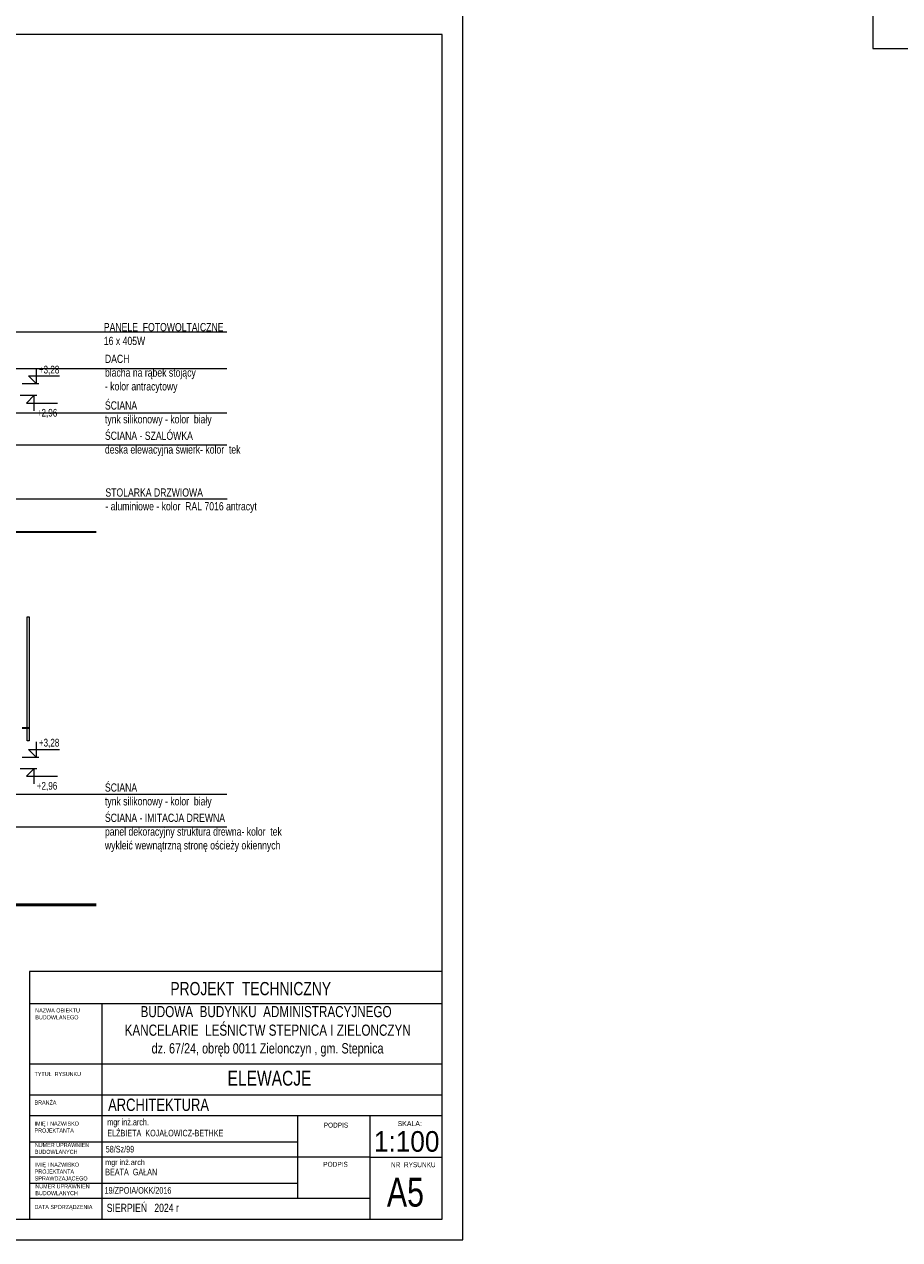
# Model space of a CAD drawing. Header units: inches. Extents: x 0 to 77643, y -44170 to 0.
# Tile 82 of 159: x 72866 to 74987, y -43505 to -40560. Entities that reach past the tile are written whole.
import ezdxf
from ezdxf.enums import TextEntityAlignment as Align

# ---------------------------------------------------------------- set-up
doc = ezdxf.new("R2010")
doc.units = ezdxf.units.IN
doc.header["$MEASUREMENT"] = 0
doc.layers.get('0').update_dxf_attribs({"lineweight": 0})
for name, color, linetype, lineweight in [('A--tabelka rysunku', 7, 'Continuous', 0), ('p--elewacja', 46, 'Continuous', 25), ('p--elewacja cienka', 251, 'Continuous', 0), ('p--koty wysok.', 141, 'Continuous', 0), ('p--opisy elewacji', 43, 'Continuous', 5)]:
    doc.layers.add(name, color=color, linetype=linetype, lineweight=lineweight)
doc.styles.add('1-50', font='arial.ttf', dxfattribs={"width": 0.75, "height": 12.5})
doc.styles.add('1-500', font='arial.ttf', dxfattribs={"width": 0.75, "height": 1.25})
doc.styles.add('Arial narrow', font='arial.ttf', dxfattribs={"width": 0.75})
doc.styles.get("Standard").update_dxf_attribs({"font": 'arial.ttf', "width": 0.75})
doc.styles.add('STYL-1', font='arial.ttf', dxfattribs={"width": 0.75})

# ---------------------------------------------------------------- blocks, each defined once
blk = doc.blocks.new('kota wykoń')
for p, q in [((0, 25), (0, 0)), ((0, 0), (-12.5, 12.5)), ((-12.5, 12.5), (37.5, 12.5))]:
    blk.add_line(p, q)
at = {"lineweight": 0}
blk.add_line((-2.5, 0), (2.5, 0), dxfattribs=at)

msp = doc.modelspace()

# ---------------------------------------------------------------- linework, layer by layer
at = {"layer": 'A--tabelka rysunku', "linetype": 'Continuous'}
for p, q in [((73878.8043, -42854.6055), (72878.8043, -42854.6055)), ((73878.8043, -42932.73067), (72878.8043, -42932.73067)), ((73053.8043, -42932.73067), (73053.8043, -43454.6055)), ((73878.8043, -43079.6055), (72878.8043, -43079.6055)), ((73878.8043, -43079.6055), (72878.8043, -43079.6055)), ((73878.8043, -43154.6055), (72878.8043, -43154.6055)), ((73878.8043, -43204.6055), (72878.8043, -43204.6055)), ((73528.8043, -43404.6055), (73528.8043, -43204.6055)), ((73703.8043, -43454.6055), (73703.8043, -43204.6055)), ((73528.8043, -43268.6055), (72878.8043, -43268.6055)), ((73703.8043, -43304.6055), (72878.8043, -43304.6055)), ((73703.8043, -43304.6055), (73878.8043, -43304.6055)), ((73528.8043, -43368.6055), (72878.8043, -43368.6055)), ((73703.8043, -43404.6055), (72878.8043, -43404.6055))]:
    msp.add_line(p, q, dxfattribs=at)
for points in [[(74921.92854, -40618.09435), (75971.92854, -40618.09435), (75971.92854, -39133.09435), (74921.92854, -39133.09435)], [(69728.8043, -43504.6055), (73928.8043, -43504.6055), (73928.8043, -40534.6055), (69728.8043, -40534.6055)], [(69918.8043, -43454.6055), (73878.8043, -43454.6055), (73878.8043, -40584.6055), (69918.8043, -40584.6055)], [(72878.8043, -43454.6055), (73878.8043, -43454.6055), (73878.8043, -42854.6055), (72878.8043, -42854.6055)]]:
    msp.add_lwpolyline(points, close=True, dxfattribs=at)
at = {"layer": 'p--elewacja', "lineweight": 35, "ltscale": 35}
msp.add_line((72817.67132, -41789.40953), (73039.8482, -41789.40953), dxfattribs=at)
at = {"layer": 'p--elewacja', "lineweight": 50, "ltscale": 35}
msp.add_line((71499.25213, -42693.35249), (73039.8482, -42693.35249), dxfattribs=at)
at = {"layer": 'p--elewacja', "lineweight": 50, "ltscale": 35, "const_width": 1}
msp.add_lwpolyline([(71499.25213, -41789.40953), (71624.07132, -41789.40953), (72027.07132, -41779.40953), (72411.47132, -41779.40953), (72817.67132, -41789.40953), (73039.8482, -41789.40953)], dxfattribs=at)
at = {"layer": 'p--elewacja cienka', "linetype": 'Continuous'}
for points in [[(72873.03537, -42263.70652), (72873.03537, -41995.70652), (72878.03537, -41995.70652), (72878.03537, -42295.70652), (72873.03537, -42295.70652), (72873.03537, -42265.70652)], [(72860.87132, -42263.70652), (72878.03537, -42263.70652), (72878.03537, -42265.70652), (72860.87132, -42265.70652)]]:
    msp.add_lwpolyline(points, dxfattribs=at)
at = {"layer": 'p--koty wysok.'}
for p, q in [((72860.87132, -41430.33021), (72901.32511, -41430.33021)), ((72855.87132, -41458.60953), (72896.32511, -41458.60953)), ((72860.87132, -42335.53199), (72901.32511, -42335.53199)), ((72855.87132, -42362.55249), (72896.32511, -42362.55249))]:
    msp.add_line(p, q, dxfattribs=at)
at = {"layer": 'p--opisy elewacji', "linetype": 'Continuous', "lineweight": 5}
for p, q in [((73356.51458, -41305.75535), (72656.86537, -41305.75535)), ((73356.51458, -41394.33052), (72815.66623, -41394.33052)), ((73356.51458, -41501.59063), (72815.66623, -41501.59063)), ((73356.51458, -41579.14797), (72402.79624, -41579.14797)), ((73357.65632, -41710.36848), (72334.73436, -41710.36848)), ((73356.51458, -42425.63113), (72731.95067, -42425.63113)), ((73356.51458, -42504.92989), (72402.79624, -42504.92989))]:
    msp.add_line(p, q, dxfattribs=at)

# ---------------------------------------------------------------- block references
at = {"layer": 'p--koty wysok.', "xscale": 1.5, "yscale": 1.5, "zscale": 1.5}
for p in [(72895.14027, -41430.33021), (72895.14027, -42335.53199)]:
    msp.add_blockref('kota wykoń', p, dxfattribs=at)
at = {"layer": 'p--koty wysok.', "xscale": -1.5, "yscale": 1.5, "zscale": 1.5, "rotation": 180}
for p in [(72890.14027, -41458.60953), (72890.14027, -42362.55249)]:
    msp.add_blockref('kota wykoń', p, dxfattribs=at)

# ---------------------------------------------------------------- texts
at = {"layer": 'A--tabelka rysunku', "style": 'Arial narrow'}
msp.add_text('SKALA:', height=12, dxfattribs=at).set_placement((73770.525, -43217.27467), align=Align.TOP_LEFT)
at = {"layer": 'A--tabelka rysunku', "style": 'Arial narrow', "width": 0.908571}
msp.add_text('1:100', height=50, dxfattribs=at).set_placement((73713.05142, -43241.4764), align=Align.TOP_LEFT)
at = {"layer": 'A--tabelka rysunku', "ltscale": 35, "attachment_point": 2}
for s, insert, char_height, width, style in [('PROJEKT  TECHNICZNY', (73414.61557, -42880.18139), 32, 1255.9643697, 'Arial narrow'), ('ELEWACJE ', (73460.12315, -43095.36588), 36, 1178.7523259, 'STYL-1'), ('\\pxql;ARCHITEKTURA ', (73697.11181, -43162.75213), 30, 1255.9643697, 'Arial narrow')]:
    msp.add_mtext(s, dxfattribs=dict(at, insert=insert, char_height=char_height, width=width, style=style))
at = {"layer": 'A--tabelka rysunku'}
for s, insert, char_height, width, attachment_point, style in [('{\\H0.75x;BUDOWA  BUDYNKU  ADMINISTRACYJNEGO\\P KANCELARIE  LEŚNICTW STEPNICA I ZIELONCZYN\\P\\H0.9259x; dz. 67/24, obręb 0011 Zielonczyn , gm. Stepnica}', (73451.82242, -42938.3984), 36, 1194.583119, 2, '1-500'), ('NAZWA OBIEKTU\\PBUDOWLANEGO', (72892.65378, -42944.08084), 10, 554.352749, 1, 'Arial narrow'), ('TYTUŁ  RYSUNKU', (72890.84231, -43098.14276), 10, 554.352749, 1, 'Arial narrow'), ('BRANŻA', (72890.84231, -43167.15617), 10, 554.352749, 1, 'Arial narrow'), ('IMIĘ I NAZWISKO \\PPROJEKTANTA', (72890.84231, -43218.37156), 10, 554.352749, 1, 'Arial narrow'), ('PODPIS ', (73591.50917, -43221.04444), 12, 554.352749, 1, 'Arial narrow'), ('NUMER UPRAWNIEŃ \\PBUDOWLANYCH', (72891.73198, -43270.09731), 10, 554.352749, 1, 'Arial narrow'), ('\\P58/Sz/99', (73063.4307, -43250.56575), 16, 554.352749, 1, 'Arial narrow'), ('IMIĘ I NAZWISKO \\PPROJEKTANTA\\PSPRAWDZAJĄCEGO', (72891.4111, -43317.82941), 10, 554.352749, 1, 'Arial narrow'), ('{\\H0.8333x;mgr inż.arch\\P}BEATA  GAŁAN    \\P    ', (73062.12115, -43310.38847), 16, 439.7835658, 1, 'Arial narrow'), ('PODPIS  ', (73590.3716, -43315.95199), 12, 554.352749, 1, 'Arial narrow'), ('NR  RYSUNKU', (73754.49663, -43317.0272), 12, 144.2922787, 1, 'Arial narrow'), ('NUMER UPRAWNIEŃ \\PBUDOWLANYCH', (72892.77257, -43370.13208), 10, 554.352749, 1, 'Arial narrow'), (' 19/ZPOIA/OKK/2016\\P       ', (73055.66522, -43377.13098), 16, 439.7835658, 1, 'Arial narrow'), ('A5', (73744.5447, -43354.47598), 70, 130.1934, 1, 'Arial narrow'), ('DATA SPORZĄDZENIA', (72890.84231, -43420.25396), 10, 554.352749, 1, 'Arial narrow'), ('SIERPIEŃ   2024 r', (73065.81056, -43417.46086), 20, 554.352749, 1, 'Arial narrow')]:
    msp.add_mtext(s, dxfattribs=dict(at, insert=insert, char_height=char_height, width=width, attachment_point=attachment_point, style=style))
at = {"layer": 'A--tabelka rysunku', "insert": (73067.22981, -43211.65037), "char_height": 16, "width": 554.352749, "attachment_point": 1}
msp.add_mtext('{\\W0.75;mgr inż.arch.\\PELŻBIETA  KOJAŁOWICZ-BETHKE}', dxfattribs=at)
at = {"layer": 'p--koty wysok.', "char_height": 18.75, "width": 233.3429612, "style": '1-50'}
for s, insert, attachment_point in [('+3,28', (72901.28521, -41386.97625), 1), ('+2,96', (72896.28521, -41513.78646), 7), ('+3,28', (72901.28521, -42290.91922), 1), ('+2,96', (72896.28521, -42417.72942), 7)]:
    msp.add_mtext(s, dxfattribs=dict(at, insert=insert, attachment_point=attachment_point))
at = {"layer": 'p--opisy elewacji', "linetype": 'Continuous', "lineweight": 5, "char_height": 20, "attachment_point": 1, "style": '1-50'}
for s, insert, width in [('PANELE  FOTOWOLTAICZNE\\P16 x 405W', (73058.79653, -41283.38393), 453.7906671), ('DACH\\Pblacha na rąbek stojący \\P- kolor antracytowy ', (73061.4539, -41360.14282), 453.7906671), ('ŚCIANA \\Ptynk silikonowy - kolor  biały', (73061.4539, -41473.19173), 311.0359183), ('ŚCIANA - SZALÓWKA\\Pdeska elewacyjna świerk- kolor  tek', (73061.4539, -41546.55511), 397.0232232), ('STOLARKA DRZWIOWA\\P- aluminiowe - kolor  RAL 7016 antracyt', (73062.59564, -41684.08635), 426.3633194), ('ŚCIANA \\Ptynk silikonowy - kolor  biały', (73061.4539, -42398.97366), 311.0359183), ('ŚCIANA - IMITACJA DREWNA\\Ppanel dekoracyjny struktura drewna- kolor  tek\\Pwykleić wewnątrzną stronę ościeży okiennych', (73061.4539, -42472.33704), 533.2351859)]:
    msp.add_mtext(s, dxfattribs=dict(at, insert=insert, width=width))

doc.saveas('drawing.dxf')
